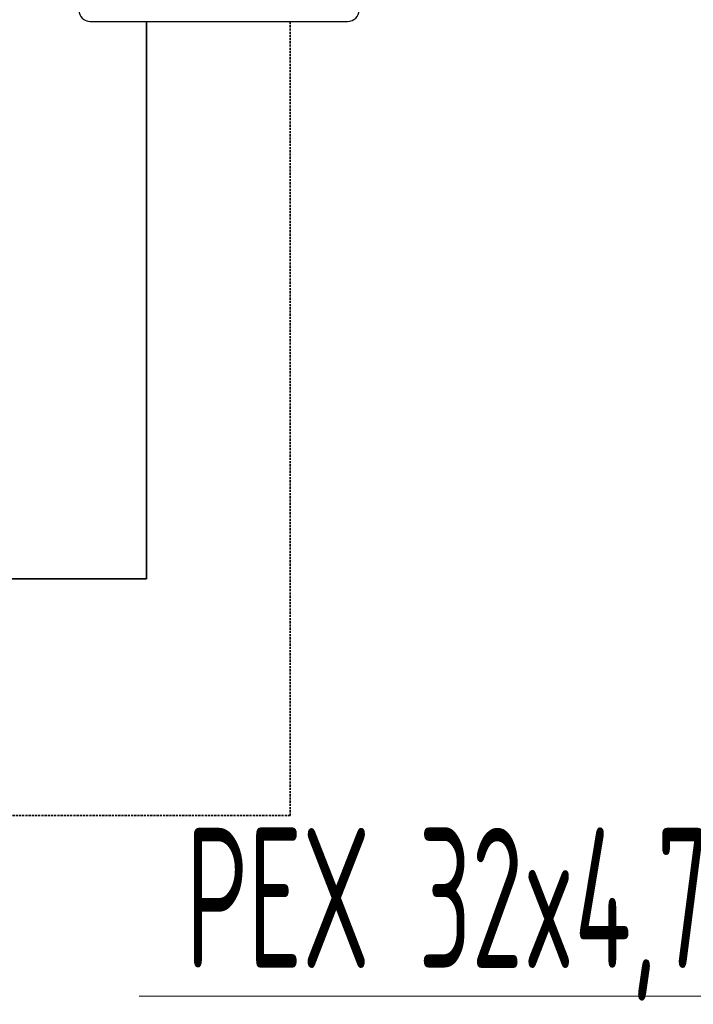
# Model space of a CAD drawing. Header units: millimetres. Extents: x 60394 to 199354, y 20895 to 166073.
# Tile 115 of 256: x 95575 to 96177, y 27020 to 27898. Entities that reach past the tile are written whole.
import ezdxf

# ---------------------------------------------------------------- set-up
doc = ezdxf.new("R2010")
doc.units = ezdxf.units.MM
doc.linetypes.add('VERDECKT', pattern=[9.525, 6.35, -3.175])
for name, color, linetype, lineweight in [('UT_KOTY - DIMENZE', 7, 'Continuous', 5), ('UT_SCHÉMA_PŘÍVOD', 10, 'Continuous', 35), ('UT_SCHÉMA_ZPÁTEČKA', 172, 'VERDECKT', 35)]:
    doc.layers.add(name, color=color, linetype=linetype, lineweight=lineweight)
doc.styles.add('ISOCP 2.5', font='isocp.shx', dxfattribs={"width": 0.6, "height": 2.5})

msp = doc.modelspace()

# ---------------------------------------------------------------- linework, layer by layer
at = {"color": 0, "lineweight": -2}
msp.add_lwpolyline([(95628.16, 27933.66), (95628.16, 27906.97, 0.414214), (95638.16, 27896.97), (95868.16, 27896.97, 0.414214), (95878.16, 27906.97), (95878.16, 28286.97, 0.414214), (95868.16, 28296.97), (95638.16, 28296.97, 0.414214), (95628.16, 28286.97), (95628.16, 27933.46)], format="xyb", dxfattribs=at)
at = {"layer": 'UT_KOTY - DIMENZE'}
msp.add_lwpolyline([(95681.87, 27027.71), (96430.68, 27027.71)], dxfattribs=at)
at = {"layer": 'UT_SCHÉMA_PŘÍVOD'}
for p, q in [((95688.62, 27399.64), (95688.62, 27896.97)), ((95354.71, 27399.64), (95688.62, 27399.64))]:
    msp.add_line(p, q, dxfattribs=at)
at = {"layer": 'UT_SCHÉMA_ZPÁTEČKA', "ltscale": 0.3}
for p, q in [((95816.71, 27188.64), (95816.71, 27896.97)), ((95354.71, 27188.64), (95816.71, 27188.64))]:
    msp.add_line(p, q, dxfattribs=at)

# ---------------------------------------------------------------- texts
at = {"layer": 'UT_KOTY - DIMENZE', "insert": (96405.68, 27177.71), "char_height": 125, "attachment_point": 3, "style": 'ISOCP 2.5'}
msp.add_mtext('PEX 32x4,7-IZ30', dxfattribs=at)

doc.saveas('drawing.dxf')
